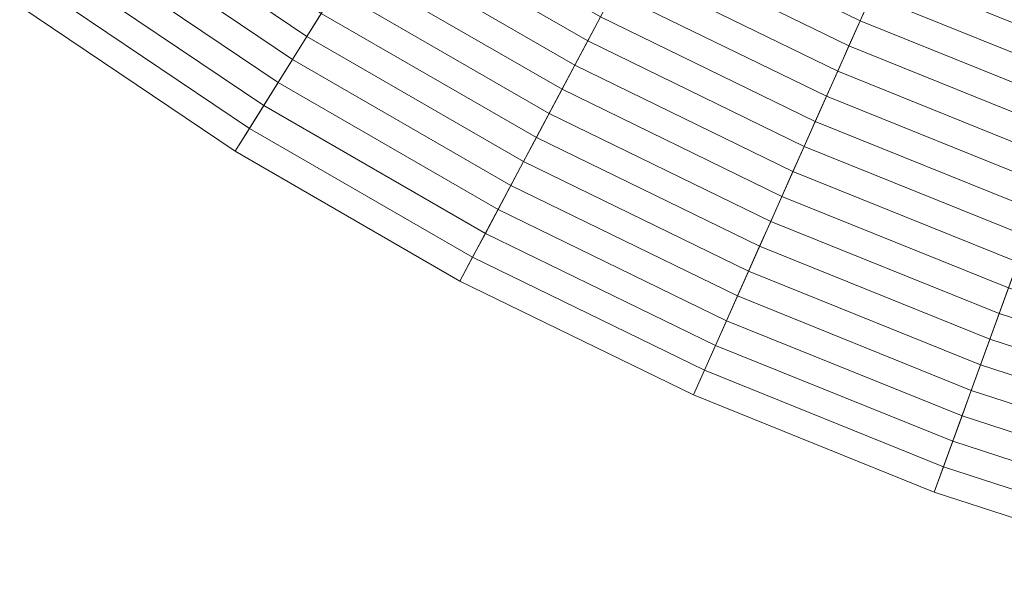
# Model space of a CAD drawing. Header units: centimetres. Extents: x -3.03 to 4.16, y -5.77 to 1.42.
# Tile 2 of 256: x -1.55 to -0.6, y -5.64 to -5.1. Entities that reach past the tile are written whole.
import ezdxf

# ---------------------------------------------------------------- set-up
doc = ezdxf.new("R2010")
doc.units = ezdxf.units.CM
doc.header["$LTSCALE"] = 2.54
doc.layers.add('Lucido design-1', color=7, linetype='Continuous')

# ---------------------------------------------------------------- blocks, each defined once
blk = doc.blocks.new('Gruppo-1')
at = {"color": 142, "linetype": 'Continuous', "lineweight": 9}
for points in [[(-1.55018, -5.08752, 37.14766), (-1.34194, -5.22798, 37.14766), (0.56389, -2.178, 37.14766), (0.56377, -2.17792, 37.14766)], [(-1.34194, -5.22798, 37.14766), (-1.12441, -5.35357, 37.14766), (0.56403, -2.17808, 37.14766), (0.56389, -2.178, 37.14766)], [(-1.12441, -5.35357, 37.14766), (-0.89865, -5.46368, 37.14766), (0.56416, -2.17815, 37.14766), (0.56403, -2.17808, 37.14766)], [(-0.89865, -5.46368, 37.14766), (-0.66576, -5.55777, 37.14766), (0.5643, -2.1782, 37.14766), (0.56416, -2.17815, 37.14766)], [(-0.66576, -5.55777, 37.14766), (-0.42688, -5.63539, 37.14766), (0.56444, -2.17825, 37.14766), (0.5643, -2.1782, 37.14766)], [(-1.45766, -4.96018, 37.44791), (-1.25853, -5.0945, 37.44791), (-1.27249, -5.11684, 37.43536), (-1.47315, -4.9815, 37.43536)], [(-1.47315, -4.9815, 37.43536), (-1.27249, -5.11684, 37.43536), (-1.28643, -5.13914, 37.42271), (-1.48861, -5.00277, 37.42271)], [(-1.1884, -4.98226, 37.50929), (-0.98838, -5.09774, 37.50929), (-1.00085, -5.12118, 37.4972), (-1.20247, -5.00478, 37.4972)], [(-0.92576, -4.97995, 37.56837), (-0.72654, -5.07711, 37.56837), (-0.73743, -5.10156, 37.55674), (-0.93832, -5.00358, 37.55674)], [(-1.48861, -5.00277, 37.42271), (-1.28643, -5.13914, 37.42271), (-1.30034, -5.16141, 37.40998), (-1.50404, -5.02401, 37.40998)], [(-1.20247, -5.00478, 37.4972), (-1.00085, -5.12118, 37.4972), (-1.0133, -5.14459, 37.48501), (-1.21652, -5.02726, 37.48501)], [(-0.93832, -5.00358, 37.55674), (-0.73743, -5.10156, 37.55674), (-0.7483, -5.12597, 37.54502), (-0.95086, -5.02717, 37.54502)], [(-0.69379, -5.00355, 37.6027), (-0.4935, -5.08448, 37.6027), (-0.50269, -5.10974, 37.59135), (-0.70472, -5.02811, 37.59135)], [(-1.50404, -5.02401, 37.40998), (-1.30034, -5.16141, 37.40998), (-1.31423, -5.18363, 37.39715), (-1.51944, -5.04522, 37.39715)], [(-1.21652, -5.02726, 37.48501), (-1.0133, -5.14459, 37.48501), (-1.02573, -5.16797, 37.47274), (-1.23055, -5.04971, 37.47274)], [(-0.95086, -5.02717, 37.54502), (-0.7483, -5.12597, 37.54502), (-0.75915, -5.15035, 37.5332), (-0.96339, -5.05073, 37.5332)], [(-0.70472, -5.02811, 37.59135), (-0.50269, -5.10974, 37.59135), (-0.51187, -5.13496, 37.57991), (-0.71564, -5.05263, 37.57991)], [(-1.51944, -5.04522, 37.39715), (-1.31423, -5.18363, 37.39715), (-1.3281, -5.20582, 37.38424), (-1.53482, -5.06638, 37.38424)], [(-1.23055, -5.04971, 37.47274), (-1.02573, -5.16797, 37.47274), (-1.03813, -5.1913, 37.46037), (-1.24455, -5.07212, 37.46037)], [(-0.96339, -5.05073, 37.5332), (-0.75915, -5.15035, 37.5332), (-0.76998, -5.17468, 37.52129), (-0.9759, -5.07425, 37.52129)], [(-0.71564, -5.05263, 37.57991), (-0.51187, -5.13496, 37.57991), (-0.52104, -5.16014, 37.56837), (-0.72654, -5.07711, 37.56837)], [(-1.53482, -5.06638, 37.38424), (-1.3281, -5.20582, 37.38424), (-1.34194, -5.22798, 37.37124), (-1.55018, -5.08752, 37.37124)], [(-1.24455, -5.07212, 37.46037), (-1.03813, -5.1913, 37.46037), (-1.05052, -5.2146, 37.44791), (-1.25853, -5.0945, 37.44791)], [(-0.9759, -5.07425, 37.52129), (-0.76998, -5.17468, 37.52129), (-0.7808, -5.19898, 37.50929), (-0.98838, -5.09774, 37.50929)], [(-0.72654, -5.07711, 37.56837), (-0.52104, -5.16014, 37.56837), (-0.53019, -5.18529, 37.55674), (-0.73743, -5.10156, 37.55674)], [(-1.55018, -5.08752, 37.37124), (-1.34194, -5.22798, 37.37124), (-1.34194, -5.22798, 37.14766), (-1.55018, -5.08752, 37.14766)], [(-1.25853, -5.0945, 37.44791), (-1.05052, -5.2146, 37.44791), (-1.06289, -5.23786, 37.43536), (-1.27249, -5.11684, 37.43536)], [(-0.98838, -5.09774, 37.50929), (-0.7808, -5.19898, 37.50929), (-0.7916, -5.22324, 37.4972), (-1.00085, -5.12118, 37.4972)], [(-0.73743, -5.10156, 37.55674), (-0.53019, -5.18529, 37.55674), (-0.53933, -5.2104, 37.54502), (-0.7483, -5.12597, 37.54502)], [(-1.27249, -5.11684, 37.43536), (-1.06289, -5.23786, 37.43536), (-1.07523, -5.26108, 37.42271), (-1.28643, -5.13914, 37.42271)], [(-1.00085, -5.12118, 37.4972), (-0.7916, -5.22324, 37.4972), (-0.80239, -5.24746, 37.48501), (-1.0133, -5.14459, 37.48501)], [(-0.7483, -5.12597, 37.54502), (-0.53933, -5.2104, 37.54502), (-0.54845, -5.23547, 37.5332), (-0.75915, -5.15035, 37.5332)], [(-1.28643, -5.13914, 37.42271), (-1.07523, -5.26108, 37.42271), (-1.08756, -5.28426, 37.40998), (-1.30034, -5.16141, 37.40998)], [(-1.0133, -5.14459, 37.48501), (-0.80239, -5.24746, 37.48501), (-0.81315, -5.27164, 37.47274), (-1.02573, -5.16797, 37.47274)], [(-0.75915, -5.15035, 37.5332), (-0.54845, -5.23547, 37.5332), (-0.55757, -5.2605, 37.52129), (-0.76998, -5.17468, 37.52129)], [(-1.30034, -5.16141, 37.40998), (-1.08756, -5.28426, 37.40998), (-1.09986, -5.3074, 37.39715), (-1.31423, -5.18363, 37.39715)], [(-1.02573, -5.16797, 37.47274), (-0.81315, -5.27164, 37.47274), (-0.8239, -5.29579, 37.46037), (-1.03813, -5.1913, 37.46037)], [(-0.76998, -5.17468, 37.52129), (-0.55757, -5.2605, 37.52129), (-0.56666, -5.2855, 37.50929), (-0.7808, -5.19898, 37.50929)], [(-1.31423, -5.18363, 37.39715), (-1.09986, -5.3074, 37.39715), (-1.11215, -5.3305, 37.38424), (-1.3281, -5.20582, 37.38424)], [(-1.03813, -5.1913, 37.46037), (-0.8239, -5.29579, 37.46037), (-0.83463, -5.31989, 37.44791), (-1.05052, -5.2146, 37.44791)], [(-1.3281, -5.20582, 37.38424), (-1.11215, -5.3305, 37.38424), (-1.12441, -5.35357, 37.37124), (-1.34194, -5.22798, 37.37124)], [(-0.7808, -5.19898, 37.50929), (-0.56666, -5.2855, 37.50929), (-0.57574, -5.31045, 37.4972), (-0.7916, -5.22324, 37.4972)], [(-1.05052, -5.2146, 37.44791), (-0.83463, -5.31989, 37.44791), (-0.84535, -5.34396, 37.43536), (-1.06289, -5.23786, 37.43536)], [(-0.7916, -5.22324, 37.4972), (-0.57574, -5.31045, 37.4972), (-0.58481, -5.33537, 37.48501), (-0.80239, -5.24746, 37.48501)], [(-1.34194, -5.22798, 37.37124), (-1.12441, -5.35357, 37.37124), (-1.12441, -5.35357, 37.14766), (-1.34194, -5.22798, 37.14766)], [(-1.06289, -5.23786, 37.43536), (-0.84535, -5.34396, 37.43536), (-0.85604, -5.36798, 37.42271), (-1.07523, -5.26108, 37.42271)], [(-0.80239, -5.24746, 37.48501), (-0.58481, -5.33537, 37.48501), (-0.59387, -5.36024, 37.47274), (-0.81315, -5.27164, 37.47274)], [(-1.07523, -5.26108, 37.42271), (-0.85604, -5.36798, 37.42271), (-0.86672, -5.39196, 37.40998), (-1.08756, -5.28426, 37.40998)], [(-0.81315, -5.27164, 37.47274), (-0.59387, -5.36024, 37.47274), (-0.60291, -5.38508, 37.46037), (-0.8239, -5.29579, 37.46037)], [(-1.08756, -5.28426, 37.40998), (-0.86672, -5.39196, 37.40998), (-0.87738, -5.41591, 37.39715), (-1.09986, -5.3074, 37.39715)], [(-0.8239, -5.29579, 37.46037), (-0.60291, -5.38508, 37.46037), (-0.61193, -5.40987, 37.44791), (-0.83463, -5.31989, 37.44791)], [(-1.09986, -5.3074, 37.39715), (-0.87738, -5.41591, 37.39715), (-0.88803, -5.43981, 37.38424), (-1.11215, -5.3305, 37.38424)], [(-0.83463, -5.31989, 37.44791), (-0.61193, -5.40987, 37.44791), (-0.62094, -5.43462, 37.43536), (-0.84535, -5.34396, 37.43536)], [(-1.11215, -5.3305, 37.38424), (-0.88803, -5.43981, 37.38424), (-0.89865, -5.46368, 37.37124), (-1.12441, -5.35357, 37.37124)], [(-0.84535, -5.34396, 37.43536), (-0.62094, -5.43462, 37.43536), (-0.62993, -5.45933, 37.42271), (-0.85604, -5.36798, 37.42271)], [(-1.12441, -5.35357, 37.37124), (-0.89865, -5.46368, 37.37124), (-0.89865, -5.46368, 37.14766), (-1.12441, -5.35357, 37.14766)], [(-0.59387, -5.36024, 37.47274), (-0.36893, -5.43333, 37.47274), (-0.37622, -5.45873, 37.46037), (-0.60291, -5.38508, 37.46037)], [(-0.85604, -5.36798, 37.42271), (-0.62993, -5.45933, 37.42271), (-0.63891, -5.48401, 37.40998), (-0.86672, -5.39196, 37.40998)], [(-0.60291, -5.38508, 37.46037), (-0.37622, -5.45873, 37.46037), (-0.38349, -5.48409, 37.44791), (-0.61193, -5.40987, 37.44791)], [(-0.86672, -5.39196, 37.40998), (-0.63891, -5.48401, 37.40998), (-0.64788, -5.50863, 37.39715), (-0.87738, -5.41591, 37.39715)], [(-0.87738, -5.41591, 37.39715), (-0.64788, -5.50863, 37.39715), (-0.65683, -5.53322, 37.38424), (-0.88803, -5.43981, 37.38424)], [(-0.61193, -5.40987, 37.44791), (-0.38349, -5.48409, 37.44791), (-0.39075, -5.50942, 37.43536), (-0.62094, -5.43462, 37.43536)], [(-0.62094, -5.43462, 37.43536), (-0.39075, -5.50942, 37.43536), (-0.398, -5.53469, 37.42271), (-0.62993, -5.45933, 37.42271)], [(-0.88803, -5.43981, 37.38424), (-0.65683, -5.53322, 37.38424), (-0.66576, -5.55777, 37.37124), (-0.89865, -5.46368, 37.37124)], [(-0.89865, -5.46368, 37.37124), (-0.66576, -5.55777, 37.37124), (-0.66576, -5.55777, 37.14766), (-0.89865, -5.46368, 37.14766)], [(-0.62993, -5.45933, 37.42271), (-0.398, -5.53469, 37.42271), (-0.40524, -5.55993, 37.40998), (-0.63891, -5.48401, 37.40998)], [(-0.63891, -5.48401, 37.40998), (-0.40524, -5.55993, 37.40998), (-0.41246, -5.58513, 37.39715), (-0.64788, -5.50863, 37.39715)], [(-0.64788, -5.50863, 37.39715), (-0.41246, -5.58513, 37.39715), (-0.41967, -5.61028, 37.38424), (-0.65683, -5.53322, 37.38424)], [(-0.65683, -5.53322, 37.38424), (-0.41967, -5.61028, 37.38424), (-0.42688, -5.63539, 37.37124), (-0.66576, -5.55777, 37.37124)], [(-0.66576, -5.55777, 37.37124), (-0.42688, -5.63539, 37.37124), (-0.42688, -5.63539, 37.14766), (-0.66576, -5.55777, 37.14766)]]:
    blk.add_3dface(points, dxfattribs=at)

msp = doc.modelspace()

# ---------------------------------------------------------------- block references
at = {"layer": 'Lucido design-1', "color": 7}
msp.add_blockref('Gruppo-1', (0, 0), dxfattribs=at)

doc.saveas('drawing.dxf')
